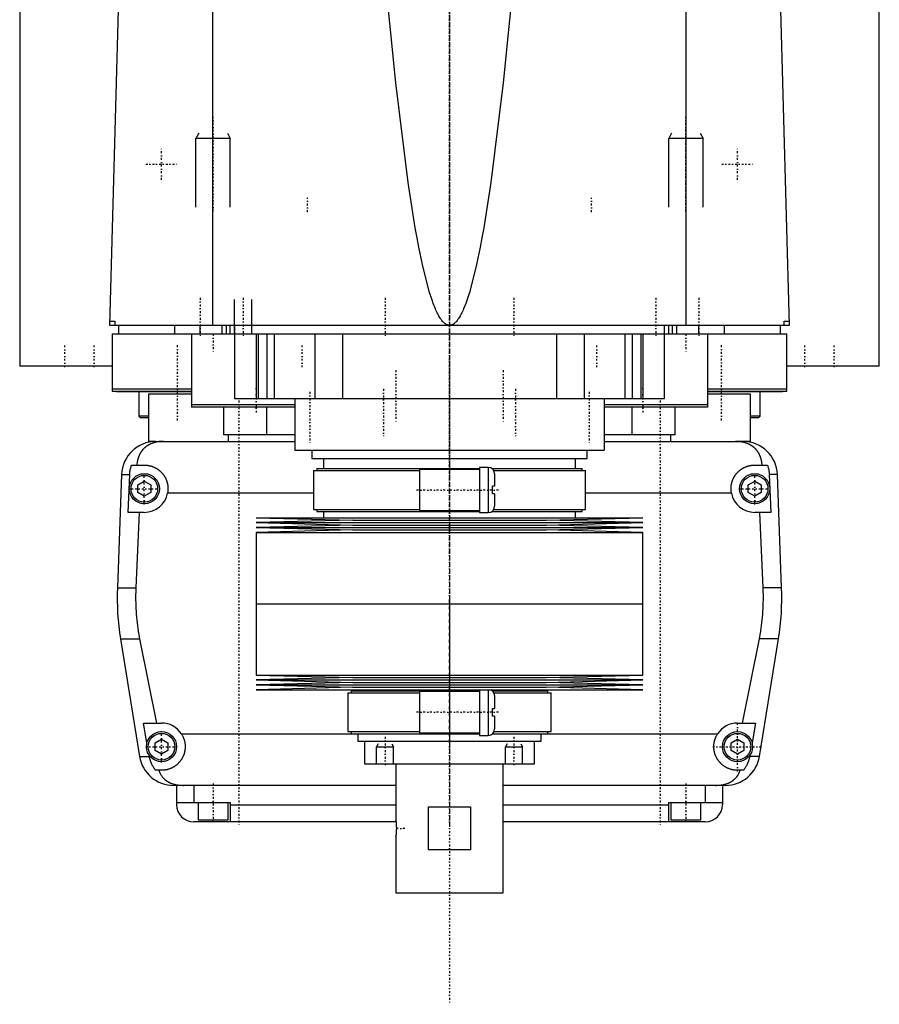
# Model space of a CAD drawing. Extents: x -120 to 120, y -123 to 447.
# Tile 1 of 2: x -100 to 100, y -123 to 106. Entities that reach past the tile are written whole.
import ezdxf

# ---------------------------------------------------------------- set-up
doc = ezdxf.new("R2010")
doc.units = 0
doc.linetypes.add('CENTER', pattern=[1.5, 0.45, -0.5, 0.05, -0.5])
for name, color, linetype in [('AM_0', 7, 'CONTINUOUS'), ('AM_10', 7, 'CONTINUOUS'), ('AM_7', 7, 'CENTER')]:
    doc.layers.add(name, color=color, linetype=linetype)

msp = doc.modelspace()

# ---------------------------------------------------------------- linework, layer by layer
at = {"layer": 'AM_0', "color": 7, "linetype": 'CONTINUOUS'}
for p, q in [((-100, 363), (-100, 25)), ((100, 25), (100, 363)), ((-79, 34.5), (-76.83, 115.63)), ((-55.06, 34.5), (-55.06, 116.6)), ((55.06, 34.5), (55.06, 116.6)), ((76.83, 115.63), (79, 34.5)), ((79, 34.5), (-79, 34.5)), ((-78.97, 35.5), (-77.86, 35.5)), ((-77.86, 35.5), (-77.86, 34.5)), ((-77, 34.5), (-77, 32.5)), ((-64, 34.5), (-64, 32.5)), ((-58, 32.5), (-58, 34.5)), ((-52.9, 32.5), (-52.9, 34.5)), ((-51.9, 32.5), (-51.9, 34.5)), ((-51, 32.5), (-51, 34.5)), ((-50, 34.5), (-50, 17.5)), ((50, 17.5), (50, 34.5)), ((51, 32.5), (51, 34.5)), ((51.9, 32.5), (51.9, 34.5)), ((52.9, 32.5), (52.9, 34.5)), ((58, 32.5), (58, 34.5)), ((64, 32.5), (64, 34.5)), ((77, 32.5), (77, 34.5)), ((77.86, 34.5), (77.86, 35.5)), ((77.86, 35.5), (78.97, 35.5)), ((-78.5, 32.5), (78.5, 32.5)), ((-78.5, 32.5), (-78.5, 19.2)), ((-60, 32.5), (-60, 15.5)), ((-45, 32.5), (-45, 17.5)), ((-44.5, 32.5), (-44.5, 17.5)), ((-42.5, 32.5), (-42.5, 17.5)), ((-40.83, 32.5), (-40.83, 17.5)), ((-31.31, 32.5), (-31.31, 17.5)), ((-24.92, 32.5), (-24.92, 17.5)), ((24.92, 32.5), (24.92, 17.5)), ((31.31, 32.5), (31.31, 17.5)), ((40.83, 32.5), (40.83, 17.5)), ((42.5, 32.5), (42.5, 17.5)), ((44.5, 32.5), (44.5, 17.5)), ((45, 32.5), (45, 17.5)), ((60, 32.5), (60, 15.5)), ((78.5, 19.2), (78.5, 32.5)), ((-78.56, 25), (-100, 25)), ((100, 25), (78.56, 25)), ((-78.5, 19.7), (-60, 19.7)), ((-78.5, 19.2), (-60.04, 19.2)), ((-77.5, 19.2), (-77.5, 19)), ((-60.01, 19), (-77.5, 19)), ((-72.29, 19), (-72.29, 13.4)), ((-70, 18.5), (-70, 7.5)), ((-60.07, 18.5), (-70, 18.5)), ((60, 19.7), (78.5, 19.7)), ((77.5, 19), (60.01, 19)), ((60.04, 19.2), (78.5, 19.2)), ((70, 18.5), (60.07, 18.5)), ((70, 7.5), (70, 18.5)), ((72.29, 13.4), (72.29, 19)), ((77.5, 19), (77.5, 19.2)), ((-50, 17.5), (50, 17.5)), ((-36, 17.5), (-36, 5.5)), ((36, 17.5), (36, 5.5)), ((-36, 16), (-60, 16)), ((-36, 15.5), (-60, 15.5)), ((-52.5, 9), (-52.5, 15.5)), ((-42.5, 9), (-42.5, 15.5)), ((60, 16), (36, 16)), ((60, 15.5), (36, 15.5)), ((42.5, 9), (42.5, 15.5)), ((52.5, 9), (52.5, 15.5)), ((-72.29, 13.4), (-71.89, 13)), ((-70.01, 13.4), (-72.29, 13.4)), ((-70, 13), (-71.89, 13)), ((71.89, 13), (70, 13)), ((72.29, 13.4), (70.01, 13.4)), ((71.89, 13), (72.29, 13.4)), ((-68.3, 7.5), (-70, 7.5)), ((-68.3, 7.5), (-36, 7.5)), ((-36, 9), (-52.5, 9)), ((-51.5, 9), (-51.5, 7.5)), ((52.5, 9), (36, 9)), ((36, 7.5), (68.3, 7.5)), ((51.5, 7.5), (51.5, 9)), ((70, 7.5), (66.56, 7.5)), ((-36, 5.5), (36, 5.5)), ((-32, 5.5), (-32, 3.5)), ((32, 3.5), (32, 5.5)), ((-32, 3.5), (32, 3.5)), ((-29.35, 3.5), (-29.35, 1.2)), ((29.35, 1.2), (29.35, 3.5)), ((-73.97, 2), (-71, 2)), ((-31.65, 0.7), (-31.65, -8.3)), ((-31.65, 0.7), (-7, 0.7)), ((-30.85, 1.2), (-30.85, 0.7)), ((-30.85, 1.2), (7, 1.2)), ((7, 1), (-7, 1)), ((-7, 1), (-7, -8.6)), ((9, 1.45), (7, 1.45)), ((7, 1.45), (7, -9.05)), ((9, 1.45), (9, -9.05)), ((9.83, 1.2), (30.85, 1.2)), ((10.3, 0.7), (31.65, 0.7)), ((30.85, 0.7), (30.85, 1.2)), ((31.65, -8.3), (31.65, 0.7)), ((71, 2), (73.97, 2)), ((-76.29, -0.2), (-77.28, -26.54)), ((-76.29, -0.2), (-74.4, -0.2)), ((-74.75, -9), (-74.4, -0.2)), ((-72.5, -2.63), (-71, -1.77)), ((-71, -1.77), (-69.5, -2.63)), ((10.5, -0.05), (10.5, -2.9)), ((69.5, -2.63), (71, -1.77)), ((71, -1.77), (72.5, -2.63)), ((76.29, -0.2), (74.4, -0.2)), ((74.4, -0.2), (74.75, -9)), ((77.28, -26.54), (76.29, -0.2)), ((-72.5, -4.37), (-72.5, -2.63)), ((-71, -5.23), (-72.5, -4.37)), ((-69.5, -4.37), (-71, -5.23)), ((-69.5, -2.63), (-69.5, -4.37)), ((-31.65, -4.5), (-65.59, -4.5)), ((10, -4.7), (10, -2.9)), ((10.5, -2.9), (10, -2.9)), ((65.59, -4.5), (31.65, -4.5)), ((69.5, -4.37), (69.5, -2.63)), ((71, -5.23), (69.5, -4.37)), ((72.5, -4.37), (71, -5.23)), ((72.5, -2.63), (72.5, -4.37)), ((10.5, -4.7), (10, -4.7)), ((10.5, -4.7), (10.5, -7.55)), ((-71, -9), (-74.75, -9)), ((-72.2, -9), (-72.97, -26.54)), ((-31.65, -8.3), (-7, -8.3)), ((-30.85, -8.3), (-30.85, -8.8)), ((-30.85, -8.8), (7, -8.8)), ((-29.35, -8.8), (-29.35, -10.25)), ((-7, -8.6), (7, -8.6)), ((7, -9.05), (9, -9.05)), ((9.83, -8.8), (30.85, -8.8)), ((10.3, -8.3), (31.65, -8.3)), ((29.35, -10.25), (29.35, -8.8)), ((30.85, -8.8), (30.85, -8.3)), ((74.75, -9), (71, -9)), ((72.97, -26.54), (72.2, -9)), ((-45, -10.25), (-22.5, -10.82)), ((-45, -10.25), (45, -10.25)), ((-22.5, -10.82), (-45, -11.39)), ((-45, -11.39), (-22.5, -11.96)), ((-45, -11.39), (45, -11.39)), ((-22.5, -10.82), (22.5, -10.82)), ((22.5, -10.82), (45, -10.25)), ((45, -11.39), (22.5, -10.82)), ((22.5, -11.96), (45, -11.39)), ((-22.5, -11.96), (-45, -12.53)), ((-45, -12.53), (-22.5, -13.1)), ((-45, -12.53), (45, -12.53)), ((-22.5, -13.1), (-45, -13.67)), ((-45, -13.67), (-45, -30.25)), ((-45, -13.67), (45, -13.67)), ((-22.5, -11.96), (22.5, -11.96)), ((-22.5, -13.1), (22.5, -13.1)), ((45, -12.53), (22.5, -11.96)), ((22.5, -13.1), (45, -12.53)), ((45, -13.67), (22.5, -13.1)), ((45, -30.25), (45, -13.67)), ((-77.28, -26.54), (-72.97, -26.54)), ((77.28, -26.54), (72.97, -26.54)), ((-45, -30.25), (45, -30.25)), ((-45, -30.25), (-45, -46.83)), ((-45, -30.25), (0, -30.25)), ((45, -46.83), (45, -30.25)), ((-76.54, -38.4), (-72.1, -65.78)), ((-76.54, -38.4), (-72.1, -38.4)), ((-72.1, -38.4), (-68.19, -58)), ((68.19, -58), (72.1, -38.4)), ((76.54, -38.4), (72.1, -38.4)), ((72.1, -65.78), (76.54, -38.4)), ((-45, -46.83), (-22.5, -47.4)), ((-45, -46.83), (45, -46.83)), ((-22.5, -47.4), (-45, -47.97)), ((-45, -47.97), (-22.5, -48.54)), ((-45, -47.97), (45, -47.97)), ((-22.5, -47.4), (22.5, -47.4)), ((22.5, -47.4), (45, -46.83)), ((45, -47.97), (22.5, -47.4)), ((22.5, -48.54), (45, -47.97)), ((-22.5, -48.54), (-45, -49.11)), ((-45, -49.11), (-22.5, -49.68)), ((-45, -49.11), (45, -49.11)), ((-22.5, -49.68), (-45, -50.25)), ((-45, -50.25), (45, -50.25)), ((-22.5, -48.54), (22.5, -48.54)), ((-22.5, -49.68), (22.5, -49.68)), ((-21.35, -50.25), (-21.35, -50.5)), ((7, -50.25), (7, -60.88)), ((9, -50.25), (9, -60.88)), ((21.35, -50.5), (21.35, -50.25)), ((45, -49.11), (22.5, -48.54)), ((22.5, -49.68), (45, -49.11)), ((45, -50.25), (22.5, -49.68)), ((-23.65, -51), (-23.65, -60)), ((-23.65, -51), (-7, -51)), ((-22.85, -50.5), (-22.85, -51)), ((-22.85, -50.5), (7, -50.5)), ((7, -50.7), (-7, -50.7)), ((-7, -50.7), (-7, -60.3)), ((9.99, -50.5), (22.85, -50.5)), ((10.36, -51), (23.65, -51)), ((10.5, -51.62), (10.5, -54.6)), ((22.85, -51), (22.85, -50.5)), ((23.65, -60), (23.65, -51)), ((10, -56.4), (10, -54.6)), ((10, -54.6), (10.5, -54.6)), ((10.5, -56.4), (10, -56.4)), ((10.5, -56.4), (10.5, -59.38)), ((-71.21, -58), (-67, -58)), ((-70.39, -62.62), (-71.21, -58)), ((67, -58), (71.21, -58)), ((71.21, -58), (70.39, -62.62)), ((-68.5, -62.63), (-67, -61.77)), ((-67, -61.77), (-65.5, -62.63)), ((-62.39, -60.5), (-9.77, -60.5)), ((-23.65, -60), (-7, -60)), ((-22.85, -60), (-22.85, -60.5)), ((-22.85, -60.5), (7.01, -60.5)), ((-21.35, -60.5), (-21.35, -62.2)), ((-7, -60.3), (7, -60.3)), ((7, -60.88), (9, -60.88)), ((9.99, -60.5), (22.85, -60.5)), ((10.36, -60), (23.65, -60)), ((21.35, -62.2), (21.35, -60.5)), ((22.85, -60.5), (22.85, -60)), ((22.85, -60.5), (62.39, -60.5)), ((65.5, -62.63), (67, -61.77)), ((67, -61.77), (68.5, -62.63)), ((-68.5, -64.37), (-68.5, -62.63)), ((-65.5, -62.63), (-65.5, -64.37)), ((-21.35, -62.2), (21.35, -62.2)), ((-19.75, -62.2), (-19.75, -67.5)), ((19.75, -67.5), (19.75, -62.2)), ((65.5, -64.37), (65.5, -62.63)), ((68.5, -62.63), (68.5, -64.37)), ((-72.1, -65.78), (-69.82, -65.78)), ((-69.82, -65.78), (-69.87, -65.5)), ((-67, -65.23), (-68.5, -64.37)), ((-65.5, -64.37), (-67, -65.23)), ((67, -65.23), (65.5, -64.37)), ((68.5, -64.37), (67, -65.23)), ((69.87, -65.5), (69.82, -65.78)), ((72.1, -65.78), (69.82, -65.78)), ((-19.75, -67.5), (19.75, -67.5)), ((-12.5, -67.5), (-12.5, -80.5)), ((12.5, -97.5), (12.5, -67.5)), ((-67, -69), (-68.39, -69)), ((68.39, -69), (67, -69)), ((-12.5, -72.5), (-64.2, -72.5)), ((-63.5, -72.5), (-63.5, -77)), ((-59.5, -72.5), (-59.5, -76.5)), ((64.2, -72.5), (12.5, -72.5)), ((59.5, -72.5), (59.5, -76.5)), ((63.5, -72.5), (63.5, -77)), ((-63.5, -76.5), (-51, -76.5)), ((-58.5, -76.5), (-58.5, -80.5)), ((-51.5, -80.5), (-51.5, -76.5)), ((-51, -76.5), (-51, -81)), ((-51, -77), (-12.5, -77)), ((-4.9, -77.5), (4.9, -77.5)), ((-4.9, -87.5), (-4.9, -77.5)), ((4.9, -77.5), (4.9, -87.5)), ((12.5, -77), (51, -77)), ((51, -81), (51, -76.5)), ((51, -76.5), (63.5, -76.5)), ((51.5, -76.5), (51.5, -80.5)), ((58.5, -80.5), (58.5, -76.5)), ((-12.44, -81), (-59.5, -81)), ((-58.5, -80.5), (-51.5, -80.5)), ((-55, -81), (-55, -80.5)), ((-12.49, -80.54), (-12.5, -80.5)), ((-12.48, -80.66), (-12.49, -80.59)), ((-12.44, -80.98), (-12.45, -80.86)), ((59.5, -81), (12.5, -81)), ((51.5, -80.5), (58.5, -80.5)), ((55, -81), (55, -80.5)), ((-12.5, -84.5), (-12.49, -84.46)), ((-12.5, -84.5), (-12.5, -97.5)), ((-12.49, -84.42), (-12.47, -84.29)), ((-12.45, -84.14), (-12.44, -84.02)), ((4.9, -87.5), (-4.9, -87.5)), ((-12.5, -97.5), (12.5, -97.5))]:
    msp.add_line(p, q, dxfattribs=at)
for points in [[(0, 34.5, 0), (-0.01, 34.5, 0), (-0.04, 34.5, 0), (-0.06, 34.5, 0), (-0.07, 34.5, 0), (-0.08, 34.5, 0), (-0.11, 34.5, 0), (-0.13, 34.51, 0), (-0.15, 34.51, 0), (-0.18, 34.51, 0), (-0.2, 34.51, 0), (-0.21, 34.52, 0), (-0.22, 34.52, 0), (-0.25, 34.52, 0), (-0.27, 34.53, 0), (-0.29, 34.53, 0), (-0.32, 34.54, 0), (-0.34, 34.54, 0), (-0.35, 34.54, 0), (-0.36, 34.55, 0), (-0.39, 34.55, 0), (-0.41, 34.56, 0), (-0.42, 34.56, 0), (-0.43, 34.57, 0), (-0.46, 34.57, 0), (-0.48, 34.58, 0), (-0.49, 34.59, 0), (-0.5, 34.59, 0), (-0.53, 34.6, 0), (-0.55, 34.61, 0), (-0.57, 34.62, 0), (-0.6, 34.63, 0), (-0.62, 34.64, 0), (-0.63, 34.64, 0), (-0.64, 34.65, 0), (-0.67, 34.66, 0), (-0.69, 34.67, 0), (-0.71, 34.68, 0), (-0.74, 34.69, 0), (-0.76, 34.71, 0), (-0.77, 34.71, 0), (-0.78, 34.72, 0), (-0.81, 34.73, 0), (-0.83, 34.74, 0), (-0.85, 34.76, 0), (-0.88, 34.77, 0), (-0.9, 34.79, 0), (-0.91, 34.8, 0), (-0.92, 34.8, 0), (-0.95, 34.82, 0), (-0.97, 34.83, 0), (-1.05, 34.89, 0), (-1.19, 35.01, 0), (-1.26, 35.07, 0), (-1.33, 35.13, 0), (-1.47, 35.27, 0), (-1.61, 35.43, 0), (-1.75, 35.59, 0), (-1.89, 35.78, 0), (-2.03, 35.97, 0), (-2.1, 36.07, 0), (-2.17, 36.18, 0), (-2.31, 36.41, 0), (-2.45, 36.64, 0), (-2.52, 36.77, 0), (-2.59, 36.89, 0), (-2.73, 37.16, 0), (-2.87, 37.44, 0), (-2.94, 37.59, 0), (-3.01, 37.73, 0), (-3.15, 38.04, 0), (-3.29, 38.36, 0), (-3.43, 38.7, 0), (-3.57, 39.05, 0), (-3.71, 39.41, 0), (-3.78, 39.6, 0), (-3.85, 39.79, 0), (-3.99, 40.18, 0), (-4.13, 40.59, 0), (-4.62, 42.12, 0), (-5.46, 45.14, 0), (-6.29, 48.66, 0), (-7.13, 52.68, 0), (-7.54, 54.88, 0), (-7.96, 57.2, 0), (-8.79, 62.22, 0), (-9.62, 67.74, 0), (-12.5, 90.94, 0), (-14.95, 115.63, 0)], [(14.95, 115.63, 0), (12.5, 90.94, 0), (9.62, 67.74, 0), (8.79, 62.22, 0), (7.96, 57.2, 0), (7.54, 54.88, 0), (7.13, 52.68, 0), (6.29, 48.66, 0), (5.46, 45.14, 0), (4.62, 42.12, 0), (3.78, 39.6, 0), (3.29, 38.36, 0), (3.15, 38.04, 0), (3.01, 37.73, 0), (2.94, 37.59, 0), (2.87, 37.44, 0), (2.73, 37.16, 0), (2.59, 36.89, 0), (2.52, 36.77, 0), (2.45, 36.64, 0), (2.31, 36.41, 0), (2.17, 36.18, 0), (2.1, 36.07, 0), (2.03, 35.97, 0), (1.89, 35.78, 0), (1.75, 35.59, 0), (1.61, 35.43, 0), (1.47, 35.27, 0), (1.33, 35.13, 0), (1.26, 35.07, 0), (1.19, 35.01, 0), (1.05, 34.89, 0), (0.91, 34.8, 0), (0.83, 34.74, 0), (0.81, 34.73, 0), (0.78, 34.72, 0), (0.77, 34.71, 0), (0.76, 34.71, 0), (0.74, 34.69, 0), (0.71, 34.68, 0), (0.69, 34.67, 0), (0.67, 34.66, 0), (0.64, 34.65, 0), (0.63, 34.64, 0), (0.62, 34.64, 0), (0.6, 34.63, 0), (0.57, 34.62, 0), (0.55, 34.61, 0), (0.53, 34.6, 0), (0.5, 34.59, 0), (0.49, 34.59, 0), (0.48, 34.58, 0), (0.46, 34.57, 0), (0.43, 34.57, 0), (0.42, 34.56, 0), (0.41, 34.56, 0), (0.39, 34.55, 0), (0.36, 34.55, 0), (0.35, 34.54, 0), (0.34, 34.54, 0), (0.32, 34.54, 0), (0.29, 34.53, 0), (0.27, 34.53, 0), (0.25, 34.52, 0), (0.22, 34.52, 0), (0.21, 34.52, 0), (0.2, 34.51, 0), (0.18, 34.51, 0), (0.15, 34.51, 0), (0.13, 34.51, 0), (0.11, 34.5, 0), (0.08, 34.5, 0), (0.07, 34.5, 0), (0.06, 34.5, 0), (0.04, 34.5, 0), (0.01, 34.5, 0), (0, 34.5, 0)], [(-66.56, 7.5, 0), (-66.61, 7.5, 0), (-66.7, 7.5, 0), (-66.8, 7.5, 0), (-66.84, 7.5, 0), (-66.89, 7.49, 0), (-66.98, 7.49, 0), (-67.08, 7.49, 0), (-67.17, 7.48, 0), (-67.26, 7.47, 0), (-67.35, 7.47, 0), (-67.4, 7.46, 0), (-67.45, 7.46, 0), (-67.54, 7.45, 0), (-67.63, 7.44, 0), (-67.72, 7.42, 0), (-67.82, 7.41, 0), (-67.91, 7.4, 0), (-67.95, 7.39, 0), (-68, 7.38, 0), (-68.09, 7.37, 0), (-68.18, 7.35, 0), (-68.23, 7.34, 0), (-68.27, 7.33, 0), (-68.36, 7.31, 0), (-68.45, 7.29, 0), (-68.49, 7.28, 0), (-68.53, 7.27, 0), (-68.62, 7.24, 0), (-68.71, 7.22, 0), (-68.79, 7.2, 0), (-68.88, 7.17, 0), (-68.96, 7.14, 0), (-69, 7.13, 0), (-69.04, 7.11, 0), (-69.13, 7.08, 0), (-69.21, 7.05, 0), (-69.29, 7.02, 0), (-69.37, 6.99, 0), (-69.45, 6.96, 0), (-69.49, 6.94, 0), (-69.53, 6.92, 0), (-69.6, 6.89, 0), (-69.68, 6.85, 0), (-69.76, 6.81, 0), (-69.83, 6.77, 0), (-69.91, 6.74, 0), (-69.94, 6.72, 0), (-69.98, 6.69, 0), (-70.05, 6.65, 0), (-70.12, 6.61, 0), (-70.19, 6.57, 0), (-70.26, 6.52, 0), (-70.33, 6.48, 0), (-70.37, 6.46, 0), (-70.4, 6.43, 0), (-70.47, 6.39, 0), (-70.53, 6.34, 0), (-70.6, 6.29, 0), (-70.66, 6.24, 0), (-70.72, 6.19, 0), (-70.75, 6.17, 0), (-70.78, 6.14, 0), (-70.84, 6.09, 0), (-70.9, 6.04, 0), (-70.93, 6.01, 0), (-70.96, 5.98, 0), (-71.02, 5.93, 0), (-71.08, 5.87, 0), (-71.1, 5.85, 0), (-71.13, 5.82, 0), (-71.19, 5.76, 0), (-71.24, 5.71, 0), (-71.29, 5.65, 0), (-71.34, 5.59, 0), (-71.4, 5.53, 0), (-71.42, 5.5, 0), (-71.45, 5.47, 0), (-71.5, 5.41, 0), (-71.54, 5.35, 0), (-71.59, 5.28, 0), (-71.64, 5.22, 0), (-71.68, 5.16, 0), (-71.71, 5.12, 0), (-71.73, 5.09, 0), (-71.77, 5.02, 0), (-71.82, 4.96, 0), (-71.86, 4.89, 0), (-71.9, 4.82, 0), (-71.94, 4.75, 0), (-71.96, 4.72, 0), (-71.98, 4.68, 0), (-72.02, 4.61, 0), (-72.06, 4.54, 0), (-72.1, 4.46, 0), (-72.13, 4.39, 0), (-72.17, 4.32, 0), (-72.18, 4.28, 0), (-72.2, 4.24, 0), (-72.24, 4.16, 0), (-72.27, 4.09, 0), (-72.3, 4.01, 0), (-72.33, 3.93, 0), (-72.36, 3.85, 0), (-72.37, 3.81, 0), (-72.39, 3.77, 0), (-72.42, 3.69, 0), (-72.44, 3.61, 0), (-72.46, 3.57, 0), (-72.47, 3.52, 0), (-72.49, 3.44, 0), (-72.52, 3.36, 0), (-72.53, 3.32, 0), (-72.54, 3.27, 0), (-72.56, 3.19, 0), (-72.58, 3.1, 0), (-72.6, 3.02, 0), (-72.62, 2.93, 0), (-72.63, 2.84, 0), (-72.64, 2.8, 0), (-72.65, 2.76, 0), (-72.66, 2.67, 0), (-72.68, 2.58, 0), (-72.72, 2.27, 0), (-72.74, 2, 0)], [(72.74, 2, 0), (72.74, 2.05, 0), (72.73, 2.14, 0), (72.72, 2.23, 0), (72.72, 2.27, 0), (72.71, 2.32, 0), (72.7, 2.41, 0), (72.69, 2.5, 0), (72.68, 2.59, 0), (72.66, 2.68, 0), (72.65, 2.76, 0), (72.64, 2.81, 0), (72.63, 2.85, 0), (72.61, 2.94, 0), (72.6, 3.03, 0), (72.58, 3.11, 0), (72.56, 3.2, 0), (72.54, 3.28, 0), (72.52, 3.33, 0), (72.51, 3.37, 0), (72.49, 3.45, 0), (72.46, 3.53, 0), (72.45, 3.58, 0), (72.44, 3.62, 0), (72.41, 3.7, 0), (72.39, 3.78, 0), (72.37, 3.82, 0), (72.36, 3.86, 0), (72.33, 3.94, 0), (72.3, 4.01, 0), (72.27, 4.09, 0), (72.23, 4.17, 0), (72.2, 4.24, 0), (72.18, 4.28, 0), (72.17, 4.32, 0), (72.13, 4.39, 0), (72.1, 4.46, 0), (72.06, 4.54, 0), (72.02, 4.61, 0), (71.98, 4.68, 0), (71.96, 4.71, 0), (71.94, 4.75, 0), (71.9, 4.82, 0), (71.86, 4.89, 0), (71.82, 4.95, 0), (71.78, 5.02, 0), (71.73, 5.08, 0), (71.71, 5.12, 0), (71.69, 5.15, 0), (71.64, 5.21, 0), (71.6, 5.28, 0), (71.55, 5.34, 0), (71.5, 5.4, 0), (71.45, 5.46, 0), (71.43, 5.49, 0), (71.4, 5.52, 0), (71.35, 5.58, 0), (71.3, 5.64, 0), (71.25, 5.7, 0), (71.19, 5.75, 0), (71.14, 5.81, 0), (71.11, 5.84, 0), (71.08, 5.87, 0), (71.03, 5.92, 0), (70.97, 5.98, 0), (70.94, 6, 0), (70.91, 6.03, 0), (70.85, 6.08, 0), (70.79, 6.13, 0), (70.76, 6.16, 0), (70.73, 6.18, 0), (70.67, 6.23, 0), (70.6, 6.28, 0), (70.54, 6.33, 0), (70.47, 6.38, 0), (70.41, 6.43, 0), (70.37, 6.45, 0), (70.34, 6.47, 0), (70.27, 6.52, 0), (70.2, 6.56, 0), (70.13, 6.61, 0), (70.06, 6.65, 0), (69.99, 6.69, 0), (69.95, 6.71, 0), (69.91, 6.73, 0), (69.84, 6.77, 0), (69.76, 6.81, 0), (69.69, 6.85, 0), (69.61, 6.88, 0), (69.53, 6.92, 0), (69.5, 6.94, 0), (69.46, 6.95, 0), (69.38, 6.99, 0), (69.3, 7.02, 0), (69.22, 7.05, 0), (69.13, 7.08, 0), (69.05, 7.11, 0), (69.01, 7.13, 0), (68.97, 7.14, 0), (68.89, 7.17, 0), (68.8, 7.19, 0), (68.72, 7.22, 0), (68.63, 7.24, 0), (68.54, 7.27, 0), (68.5, 7.28, 0), (68.46, 7.29, 0), (68.37, 7.31, 0), (68.28, 7.33, 0), (68.23, 7.34, 0), (68.19, 7.35, 0), (68.1, 7.36, 0), (68.01, 7.38, 0), (67.96, 7.39, 0), (67.91, 7.4, 0), (67.82, 7.41, 0), (67.73, 7.42, 0), (67.64, 7.44, 0), (67.55, 7.45, 0), (67.45, 7.46, 0), (67.41, 7.46, 0), (67.36, 7.47, 0), (67.27, 7.47, 0), (67.17, 7.48, 0), (67.08, 7.49, 0), (66.99, 7.49, 0), (66.89, 7.49, 0), (66.85, 7.5, 0), (66.8, 7.5, 0), (66.7, 7.5, 0), (66.61, 7.5, 0), (66.56, 7.5, 0)], [(-74.4, -0.2, 0), (-74.39, -0.14, 0), (-74.39, -0.02, 0), (-74.38, 0.1, 0), (-74.37, 0.16, 0), (-74.37, 0.23, 0), (-74.35, 0.35, 0), (-74.34, 0.47, 0), (-74.32, 0.6, 0), (-74.3, 0.72, 0), (-74.28, 0.85, 0), (-74.27, 0.91, 0), (-74.26, 0.97, 0), (-74.23, 1.1, 0), (-74.2, 1.22, 0), (-74.17, 1.34, 0), (-74.14, 1.47, 0), (-74.1, 1.59, 0), (-74.09, 1.65, 0), (-74.07, 1.71, 0), (-74.03, 1.83, 0), (-73.99, 1.94, 0), (-73.97, 2, 0)], [(-71, 2, 0), (-70.96, 2, 0), (-70.87, 2, 0), (-70.78, 2, 0), (-70.73, 1.99, 0), (-70.69, 1.99, 0), (-70.6, 1.99, 0), (-70.51, 1.98, 0), (-70.42, 1.97, 0), (-70.33, 1.96, 0), (-70.24, 1.95, 0), (-70.19, 1.94, 0), (-70.15, 1.93, 0), (-70.06, 1.92, 0), (-69.97, 1.9, 0), (-69.88, 1.88, 0), (-69.79, 1.86, 0), (-69.7, 1.84, 0), (-69.65, 1.83, 0), (-69.61, 1.82, 0), (-69.52, 1.8, 0), (-69.43, 1.77, 0), (-69.38, 1.76, 0), (-69.34, 1.74, 0), (-69.25, 1.72, 0), (-69.17, 1.69, 0), (-69.12, 1.67, 0), (-69.08, 1.65, 0), (-68.99, 1.62, 0), (-68.91, 1.59, 0), (-68.82, 1.55, 0), (-68.74, 1.51, 0), (-68.66, 1.48, 0), (-68.61, 1.46, 0), (-68.57, 1.44, 0), (-68.49, 1.39, 0), (-68.41, 1.35, 0), (-68.33, 1.31, 0), (-68.25, 1.26, 0), (-68.17, 1.22, 0), (-68.14, 1.2, 0), (-68.1, 1.17, 0), (-68.02, 1.12, 0), (-67.95, 1.07, 0), (-67.87, 1.02, 0), (-67.8, 0.97, 0), (-67.73, 0.92, 0), (-67.69, 0.89, 0), (-67.66, 0.87, 0), (-67.59, 0.81, 0), (-67.52, 0.76, 0), (-67.45, 0.7, 0), (-67.39, 0.65, 0), (-67.32, 0.59, 0), (-67.29, 0.56, 0), (-67.26, 0.53, 0), (-67.2, 0.47, 0), (-67.14, 0.41, 0), (-67.08, 0.35, 0), (-67.02, 0.29, 0), (-66.96, 0.23, 0), (-66.93, 0.2, 0), (-66.9, 0.17, 0), (-66.84, 0.1, 0), (-66.79, 0.04, 0), (-66.76, 0, 0), (-66.73, -0.03, 0), (-66.68, -0.1, 0), (-66.62, -0.17, 0), (-66.6, -0.2, 0), (-66.57, -0.24, 0), (-66.52, -0.31, 0), (-66.47, -0.38, 0), (-66.42, -0.45, 0), (-66.37, -0.53, 0), (-66.32, -0.6, 0), (-66.3, -0.64, 0), (-66.28, -0.68, 0), (-66.23, -0.76, 0), (-66.19, -0.83, 0), (-66.15, -0.91, 0), (-66.11, -0.99, 0), (-66.06, -1.07, 0), (-66.05, -1.11, 0), (-66.03, -1.15, 0), (-65.99, -1.23, 0), (-65.95, -1.32, 0), (-65.92, -1.4, 0), (-65.88, -1.48, 0), (-65.85, -1.57, 0), (-65.84, -1.61, 0), (-65.82, -1.65, 0), (-65.79, -1.74, 0), (-65.76, -1.82, 0), (-65.74, -1.91, 0), (-65.71, -1.99, 0), (-65.69, -2.08, 0), (-65.68, -2.12, 0), (-65.66, -2.17, 0), (-65.64, -2.25, 0), (-65.62, -2.34, 0), (-65.61, -2.43, 0), (-65.59, -2.52, 0), (-65.57, -2.6, 0), (-65.57, -2.65, 0), (-65.56, -2.69, 0), (-65.55, -2.78, 0), (-65.54, -2.87, 0), (-65.53, -2.91, 0), (-65.53, -2.96, 0), (-65.52, -3.04, 0), (-65.51, -3.13, 0), (-65.51, -3.18, 0), (-65.51, -3.22, 0), (-65.5, -3.31, 0), (-65.5, -3.39, 0), (-65.5, -3.48, 0), (-65.5, -3.57, 0), (-65.5, -3.65, 0), (-65.5, -3.7, 0), (-65.51, -3.74, 0), (-65.51, -3.83, 0), (-65.52, -3.92, 0), (-65.52, -4.01, 0), (-65.53, -4.1, 0), (-65.54, -4.19, 0), (-65.55, -4.23, 0), (-65.55, -4.28, 0), (-65.57, -4.37, 0), (-65.58, -4.46, 0), (-65.59, -4.5, 0)], [(65.59, -4.5, 0), (65.58, -4.46, 0), (65.57, -4.37, 0), (65.55, -4.28, 0), (65.55, -4.23, 0), (65.54, -4.19, 0), (65.53, -4.1, 0), (65.52, -4.01, 0), (65.52, -3.92, 0), (65.51, -3.83, 0), (65.51, -3.74, 0), (65.5, -3.7, 0), (65.5, -3.65, 0), (65.5, -3.57, 0), (65.5, -3.48, 0), (65.5, -3.39, 0), (65.5, -3.31, 0), (65.51, -3.22, 0), (65.51, -3.18, 0), (65.51, -3.13, 0), (65.52, -3.04, 0), (65.53, -2.96, 0), (65.53, -2.91, 0), (65.54, -2.87, 0), (65.55, -2.78, 0), (65.56, -2.69, 0), (65.57, -2.65, 0), (65.57, -2.6, 0), (65.59, -2.52, 0), (65.61, -2.43, 0), (65.62, -2.34, 0), (65.64, -2.25, 0), (65.66, -2.17, 0), (65.68, -2.12, 0), (65.69, -2.08, 0), (65.71, -1.99, 0), (65.74, -1.91, 0), (65.76, -1.82, 0), (65.79, -1.74, 0), (65.82, -1.65, 0), (65.84, -1.61, 0), (65.85, -1.57, 0), (65.88, -1.48, 0), (65.92, -1.4, 0), (65.95, -1.32, 0), (65.99, -1.23, 0), (66.03, -1.15, 0), (66.05, -1.11, 0), (66.06, -1.07, 0), (66.11, -0.99, 0), (66.15, -0.91, 0), (66.19, -0.83, 0), (66.23, -0.76, 0), (66.28, -0.68, 0), (66.3, -0.64, 0), (66.32, -0.6, 0), (66.37, -0.53, 0), (66.42, -0.45, 0), (66.47, -0.38, 0), (66.52, -0.31, 0), (66.57, -0.24, 0), (66.6, -0.2, 0), (66.62, -0.17, 0), (66.68, -0.1, 0), (66.73, -0.03, 0), (66.76, 0, 0), (66.79, 0.04, 0), (66.84, 0.1, 0), (66.9, 0.17, 0), (66.93, 0.2, 0), (66.96, 0.23, 0), (67.02, 0.29, 0), (67.08, 0.35, 0), (67.14, 0.41, 0), (67.2, 0.47, 0), (67.26, 0.53, 0), (67.29, 0.56, 0), (67.32, 0.59, 0), (67.39, 0.65, 0), (67.45, 0.7, 0), (67.52, 0.76, 0), (67.59, 0.81, 0), (67.66, 0.87, 0), (67.69, 0.89, 0), (67.73, 0.92, 0), (67.8, 0.97, 0), (67.87, 1.02, 0), (67.95, 1.07, 0), (68.02, 1.12, 0), (68.1, 1.17, 0), (68.14, 1.2, 0), (68.17, 1.22, 0), (68.25, 1.26, 0), (68.33, 1.31, 0), (68.41, 1.35, 0), (68.49, 1.39, 0), (68.57, 1.44, 0), (68.61, 1.46, 0), (68.66, 1.48, 0), (68.74, 1.51, 0), (68.82, 1.55, 0), (68.91, 1.59, 0), (68.99, 1.62, 0), (69.08, 1.65, 0), (69.12, 1.67, 0), (69.17, 1.69, 0), (69.25, 1.72, 0), (69.34, 1.74, 0), (69.38, 1.76, 0), (69.43, 1.77, 0), (69.52, 1.8, 0), (69.61, 1.82, 0), (69.65, 1.83, 0), (69.7, 1.84, 0), (69.79, 1.86, 0), (69.88, 1.88, 0), (69.97, 1.9, 0), (70.06, 1.92, 0), (70.15, 1.93, 0), (70.19, 1.94, 0), (70.24, 1.95, 0), (70.33, 1.96, 0), (70.42, 1.97, 0), (70.51, 1.98, 0), (70.6, 1.99, 0), (70.69, 1.99, 0), (70.73, 1.99, 0), (70.78, 2, 0), (70.87, 2, 0), (70.96, 2, 0), (71, 2, 0)], [(73.97, 2, 0), (73.99, 1.94, 0), (74.03, 1.83, 0), (74.07, 1.71, 0), (74.09, 1.65, 0), (74.1, 1.59, 0), (74.14, 1.47, 0), (74.17, 1.34, 0), (74.2, 1.22, 0), (74.23, 1.1, 0), (74.26, 0.97, 0), (74.27, 0.91, 0), (74.28, 0.85, 0), (74.3, 0.72, 0), (74.32, 0.6, 0), (74.34, 0.47, 0), (74.35, 0.35, 0), (74.37, 0.23, 0), (74.37, 0.16, 0), (74.38, 0.1, 0), (74.39, -0.02, 0), (74.39, -0.14, 0), (74.4, -0.2, 0)], [(-72.97, -26.54, 0), (-72.99, -26.87, 0), (-73.01, -27.51, 0), (-73.02, -28.16, 0), (-73.02, -28.47, 0), (-73.02, -28.79, 0), (-73.02, -29.43, 0), (-73, -30.07, 0), (-72.98, -30.72, 0), (-72.96, -31.37, 0), (-72.92, -32.03, 0), (-72.9, -32.36, 0), (-72.87, -32.69, 0), (-72.82, -33.35, 0), (-72.75, -34.02, 0), (-72.68, -34.69, 0), (-72.59, -35.36, 0), (-72.5, -36.04, 0), (-72.45, -36.38, 0), (-72.4, -36.71, 0), (-72.29, -37.39, 0), (-72.17, -38.06, 0), (-72.1, -38.4, 0)], [(72.1, -38.4, 0), (72.17, -38.06, 0), (72.29, -37.39, 0), (72.4, -36.71, 0), (72.45, -36.38, 0), (72.5, -36.04, 0), (72.59, -35.36, 0), (72.68, -34.69, 0), (72.75, -34.02, 0), (72.82, -33.35, 0), (72.87, -32.69, 0), (72.9, -32.36, 0), (72.92, -32.03, 0), (72.96, -31.37, 0), (72.98, -30.72, 0), (73, -30.07, 0), (73.02, -29.43, 0), (73.02, -28.79, 0), (73.02, -28.47, 0), (73.02, -28.16, 0), (73.01, -27.51, 0), (72.99, -26.87, 0), (72.97, -26.54, 0)], [(-62.39, -60.5, 0), (-62.36, -60.55, 0), (-62.3, -60.65, 0), (-62.24, -60.74, 0), (-62.21, -60.79, 0), (-62.18, -60.84, 0), (-62.13, -60.95, 0), (-62.08, -61.05, 0), (-62.03, -61.15, 0), (-61.98, -61.26, 0), (-61.93, -61.36, 0), (-61.91, -61.41, 0), (-61.89, -61.47, 0), (-61.85, -61.57, 0), (-61.81, -61.68, 0), (-61.77, -61.79, 0), (-61.74, -61.9, 0), (-61.71, -62.01, 0), (-61.69, -62.06, 0), (-61.68, -62.12, 0), (-61.65, -62.23, 0), (-61.62, -62.34, 0), (-61.61, -62.39, 0), (-61.6, -62.45, 0), (-61.58, -62.56, 0), (-61.56, -62.66, 0), (-61.56, -62.72, 0), (-61.55, -62.77, 0), (-61.53, -62.88, 0), (-61.52, -62.99, 0), (-61.51, -63.1, 0), (-61.51, -63.21, 0), (-61.5, -63.31, 0), (-61.5, -63.37, 0), (-61.5, -63.42, 0), (-61.5, -63.52, 0), (-61.5, -63.63, 0), (-61.5, -63.73, 0), (-61.51, -63.84, 0), (-61.52, -63.95, 0), (-61.52, -64, 0), (-61.53, -64.05, 0), (-61.54, -64.16, 0), (-61.55, -64.26, 0), (-61.57, -64.37, 0), (-61.59, -64.47, 0), (-61.61, -64.58, 0), (-61.62, -64.63, 0), (-61.63, -64.69, 0), (-61.65, -64.79, 0), (-61.68, -64.9, 0), (-61.71, -65, 0), (-61.74, -65.1, 0), (-61.77, -65.21, 0), (-61.79, -65.26, 0), (-61.81, -65.31, 0), (-61.84, -65.41, 0), (-61.88, -65.51, 0), (-61.92, -65.61, 0), (-61.96, -65.71, 0), (-62.01, -65.81, 0), (-62.03, -65.86, 0), (-62.05, -65.9, 0), (-62.1, -66, 0), (-62.15, -66.1, 0), (-62.18, -66.14, 0), (-62.2, -66.19, 0), (-62.26, -66.28, 0), (-62.31, -66.37, 0), (-62.34, -66.42, 0), (-62.37, -66.46, 0), (-62.43, -66.55, 0), (-62.49, -66.64, 0), (-62.55, -66.73, 0), (-62.61, -66.81, 0), (-62.67, -66.9, 0), (-62.71, -66.94, 0), (-62.74, -66.98, 0), (-62.81, -67.06, 0), (-62.87, -67.14, 0), (-62.94, -67.21, 0), (-63.01, -67.29, 0), (-63.09, -67.36, 0), (-63.12, -67.4, 0), (-63.16, -67.44, 0), (-63.23, -67.51, 0), (-63.31, -67.58, 0), (-63.38, -67.64, 0), (-63.46, -67.71, 0), (-63.55, -67.78, 0), (-63.59, -67.81, 0), (-63.63, -67.85, 0), (-63.71, -67.91, 0), (-63.8, -67.97, 0), (-63.89, -68.04, 0), (-63.98, -68.1, 0), (-64.07, -68.15, 0), (-64.12, -68.18, 0), (-64.16, -68.21, 0), (-64.26, -68.27, 0), (-64.36, -68.32, 0), (-64.45, -68.37, 0), (-64.55, -68.43, 0), (-64.65, -68.47, 0), (-64.7, -68.5, 0), (-64.76, -68.52, 0), (-64.86, -68.57, 0), (-64.96, -68.61, 0), (-65.02, -68.63, 0), (-65.07, -68.65, 0), (-65.17, -68.69, 0), (-65.28, -68.72, 0), (-65.34, -68.74, 0), (-65.39, -68.76, 0), (-65.5, -68.79, 0), (-65.61, -68.82, 0), (-65.72, -68.85, 0), (-65.83, -68.87, 0), (-65.94, -68.9, 0), (-66, -68.91, 0), (-66.05, -68.92, 0), (-66.16, -68.94, 0), (-66.27, -68.95, 0), (-66.39, -68.97, 0), (-66.5, -68.98, 0), (-66.61, -68.99, 0), (-66.67, -68.99, 0), (-66.72, -68.99, 0), (-66.83, -69, 0), (-66.94, -69, 0), (-67, -69, 0)], [(67, -69, 0), (66.94, -69, 0), (66.83, -69, 0), (66.72, -68.99, 0), (66.67, -68.99, 0), (66.61, -68.99, 0), (66.5, -68.98, 0), (66.39, -68.97, 0), (66.27, -68.95, 0), (66.16, -68.94, 0), (66.05, -68.92, 0), (66, -68.91, 0), (65.94, -68.9, 0), (65.83, -68.87, 0), (65.72, -68.85, 0), (65.61, -68.82, 0), (65.5, -68.79, 0), (65.39, -68.76, 0), (65.34, -68.74, 0), (65.28, -68.72, 0), (65.17, -68.69, 0), (65.07, -68.65, 0), (65.02, -68.63, 0), (64.96, -68.61, 0), (64.86, -68.57, 0), (64.76, -68.52, 0), (64.7, -68.5, 0), (64.65, -68.47, 0), (64.55, -68.43, 0), (64.45, -68.37, 0), (64.36, -68.32, 0), (64.26, -68.27, 0), (64.16, -68.21, 0), (64.12, -68.18, 0), (64.07, -68.15, 0), (63.98, -68.1, 0), (63.89, -68.04, 0), (63.8, -67.97, 0), (63.71, -67.91, 0), (63.63, -67.85, 0), (63.59, -67.81, 0), (63.55, -67.78, 0), (63.46, -67.71, 0), (63.38, -67.64, 0), (63.31, -67.58, 0), (63.23, -67.51, 0), (63.16, -67.44, 0), (63.12, -67.4, 0), (63.09, -67.36, 0), (63.01, -67.29, 0), (62.94, -67.21, 0), (62.87, -67.14, 0), (62.81, -67.06, 0), (62.74, -66.98, 0), (62.71, -66.94, 0), (62.67, -66.9, 0), (62.61, -66.81, 0), (62.55, -66.73, 0), (62.49, -66.64, 0), (62.43, -66.55, 0), (62.37, -66.46, 0), (62.34, -66.42, 0), (62.31, -66.37, 0), (62.26, -66.28, 0), (62.2, -66.19, 0), (62.18, -66.14, 0), (62.15, -66.1, 0), (62.1, -66, 0), (62.05, -65.9, 0), (62.03, -65.86, 0), (62.01, -65.81, 0), (61.96, -65.71, 0), (61.92, -65.61, 0), (61.88, -65.51, 0), (61.84, -65.41, 0), (61.81, -65.31, 0), (61.79, -65.26, 0), (61.77, -65.21, 0), (61.74, -65.1, 0), (61.71, -65, 0), (61.68, -64.9, 0), (61.65, -64.79, 0), (61.63, -64.69, 0), (61.62, -64.63, 0), (61.61, -64.58, 0), (61.59, -64.47, 0), (61.57, -64.37, 0), (61.55, -64.26, 0), (61.54, -64.16, 0), (61.53, -64.05, 0), (61.52, -64, 0), (61.52, -63.95, 0), (61.51, -63.84, 0), (61.5, -63.73, 0), (61.5, -63.63, 0), (61.5, -63.52, 0), (61.5, -63.42, 0), (61.5, -63.37, 0), (61.5, -63.31, 0), (61.51, -63.21, 0), (61.51, -63.1, 0), (61.52, -62.99, 0), (61.53, -62.88, 0), (61.55, -62.77, 0), (61.56, -62.72, 0), (61.56, -62.66, 0), (61.58, -62.56, 0), (61.6, -62.45, 0), (61.61, -62.39, 0), (61.62, -62.34, 0), (61.65, -62.23, 0), (61.68, -62.12, 0), (61.69, -62.06, 0), (61.71, -62.01, 0), (61.74, -61.9, 0), (61.77, -61.79, 0), (61.81, -61.68, 0), (61.85, -61.57, 0), (61.89, -61.47, 0), (61.91, -61.41, 0), (61.93, -61.36, 0), (61.98, -61.26, 0), (62.03, -61.15, 0), (62.08, -61.05, 0), (62.13, -60.95, 0), (62.18, -60.84, 0), (62.21, -60.79, 0), (62.24, -60.74, 0), (62.3, -60.65, 0), (62.36, -60.55, 0), (62.39, -60.5, 0)], [(-68.39, -69, 0), (-68.45, -68.92, 0), (-68.56, -68.77, 0), (-68.67, -68.61, 0), (-68.72, -68.53, 0), (-68.77, -68.45, 0), (-68.88, -68.28, 0), (-68.98, -68.11, 0), (-69.07, -67.93, 0), (-69.17, -67.75, 0), (-69.26, -67.57, 0), (-69.3, -67.47, 0), (-69.34, -67.38, 0), (-69.42, -67.19, 0), (-69.49, -67.01, 0), (-69.55, -66.83, 0), (-69.61, -66.65, 0), (-69.66, -66.46, 0), (-69.69, -66.37, 0), (-69.71, -66.27, 0), (-69.76, -66.08, 0), (-69.8, -65.88, 0), (-69.82, -65.78, 0)], [(69.82, -65.78, 0), (69.8, -65.88, 0), (69.76, -66.08, 0), (69.71, -66.27, 0), (69.69, -66.37, 0), (69.66, -66.46, 0), (69.61, -66.65, 0), (69.55, -66.83, 0), (69.49, -67.01, 0), (69.42, -67.19, 0), (69.34, -67.38, 0), (69.3, -67.47, 0), (69.26, -67.57, 0), (69.17, -67.75, 0), (69.07, -67.93, 0), (68.98, -68.11, 0), (68.88, -68.28, 0), (68.77, -68.45, 0), (68.72, -68.53, 0), (68.67, -68.61, 0), (68.56, -68.77, 0), (68.45, -68.92, 0), (68.39, -69, 0)], [(-67.64, -69, 0), (-67.57, -69.19, 0), (-67.42, -69.55, 0), (-67.24, -69.89, 0), (-67.14, -70.05, 0), (-67.04, -70.21, 0), (-66.82, -70.51, 0), (-66.59, -70.78, 0), (-66.32, -71.04, 0), (-66.16, -71.19, 0), (-66.11, -71.23, 0), (-66.07, -71.27, 0), (-66.04, -71.29, 0), (-66.02, -71.31, 0), (-65.97, -71.34, 0), (-65.92, -71.38, 0), (-65.87, -71.42, 0), (-65.81, -71.45, 0), (-65.76, -71.49, 0), (-65.73, -71.51, 0), (-65.71, -71.53, 0), (-65.65, -71.56, 0), (-65.6, -71.6, 0), (-65.57, -71.61, 0), (-65.54, -71.63, 0), (-65.49, -71.66, 0), (-65.43, -71.69, 0), (-65.4, -71.71, 0), (-65.38, -71.73, 0), (-65.32, -71.76, 0), (-65.26, -71.79, 0), (-65.2, -71.82, 0), (-65.14, -71.85, 0), (-65.08, -71.88, 0), (-65.05, -71.89, 0), (-65.02, -71.91, 0), (-64.96, -71.93, 0), (-64.9, -71.96, 0), (-64.83, -71.99, 0), (-64.77, -72.01, 0), (-64.71, -72.04, 0), (-64.68, -72.05, 0), (-64.64, -72.06, 0), (-64.58, -72.09, 0), (-64.52, -72.11, 0), (-64.45, -72.13, 0), (-64.39, -72.15, 0), (-64.32, -72.17, 0), (-64.29, -72.18, 0), (-64.25, -72.19, 0), (-64.19, -72.21, 0), (-64.12, -72.23, 0), (-64.05, -72.25, 0), (-63.98, -72.27, 0), (-63.92, -72.28, 0), (-63.88, -72.29, 0), (-63.85, -72.3, 0), (-63.78, -72.31, 0), (-63.71, -72.33, 0), (-63.64, -72.34, 0), (-63.57, -72.36, 0), (-63.5, -72.37, 0), (-63.46, -72.38, 0), (-63.43, -72.38, 0), (-63.36, -72.39, 0), (-63.28, -72.41, 0), (-63.25, -72.41, 0), (-63.21, -72.42, 0), (-63.14, -72.43, 0), (-63.07, -72.43, 0), (-63.03, -72.44, 0), (-62.99, -72.44, 0), (-62.92, -72.45, 0), (-62.85, -72.46, 0), (-62.77, -72.46, 0), (-62.7, -72.47, 0), (-62.63, -72.48, 0), (-62.59, -72.48, 0), (-62.55, -72.48, 0), (-62.48, -72.49, 0), (-62.41, -72.49, 0), (-62.15, -72.5, 0), (-61.92, -72.5, 0)], [(61.92, -72.5, 0), (62.15, -72.5, 0), (62.41, -72.49, 0), (62.48, -72.49, 0), (62.55, -72.48, 0), (62.59, -72.48, 0), (62.63, -72.48, 0), (62.7, -72.47, 0), (62.77, -72.46, 0), (62.85, -72.46, 0), (62.92, -72.45, 0), (62.99, -72.44, 0), (63.03, -72.44, 0), (63.07, -72.43, 0), (63.14, -72.43, 0), (63.21, -72.42, 0), (63.25, -72.41, 0), (63.28, -72.41, 0), (63.36, -72.39, 0), (63.43, -72.38, 0), (63.46, -72.38, 0), (63.5, -72.37, 0), (63.57, -72.36, 0), (63.64, -72.34, 0), (63.71, -72.33, 0), (63.78, -72.31, 0), (63.86, -72.3, 0), (63.89, -72.29, 0), (63.93, -72.28, 0), (63.99, -72.26, 0), (64.06, -72.25, 0), (64.13, -72.23, 0), (64.2, -72.21, 0), (64.27, -72.19, 0), (64.3, -72.18, 0), (64.33, -72.17, 0), (64.4, -72.15, 0), (64.47, -72.13, 0), (64.53, -72.1, 0), (64.6, -72.08, 0), (64.66, -72.06, 0), (64.69, -72.04, 0), (64.72, -72.03, 0), (64.79, -72.01, 0), (64.85, -71.98, 0), (64.91, -71.95, 0), (64.97, -71.93, 0), (65.03, -71.9, 0), (65.06, -71.89, 0), (65.09, -71.87, 0), (65.15, -71.84, 0), (65.21, -71.81, 0), (65.27, -71.78, 0), (65.33, -71.75, 0), (65.39, -71.72, 0), (65.42, -71.7, 0), (65.45, -71.69, 0), (65.5, -71.65, 0), (65.56, -71.62, 0), (65.59, -71.6, 0), (65.61, -71.59, 0), (65.67, -71.55, 0), (65.72, -71.52, 0), (65.75, -71.5, 0), (65.78, -71.48, 0), (65.83, -71.44, 0), (65.88, -71.41, 0), (65.93, -71.37, 0), (65.98, -71.33, 0), (66.03, -71.29, 0), (66.06, -71.27, 0), (66.08, -71.25, 0), (66.13, -71.21, 0), (66.18, -71.17, 0), (66.34, -71.03, 0), (66.6, -70.77, 0), (66.84, -70.49, 0), (67.05, -70.19, 0), (67.15, -70.03, 0), (67.25, -69.87, 0), (67.42, -69.54, 0), (67.57, -69.18, 0), (67.64, -69, 0)], [(-12.5, -80.5, 0), (-12.5, -80.5, 0), (-12.5, -80.5, 0), (-12.5, -80.51, 0), (-12.5, -80.51, 0), (-12.5, -80.51, 0), (-12.5, -80.52, 0), (-12.5, -80.53, 0), (-12.49, -80.54, 0), (-12.49, -80.55, 0), (-12.49, -80.56, 0), (-12.49, -80.57, 0), (-12.49, -80.58, 0), (-12.49, -80.6, 0), (-12.48, -80.62, 0), (-12.48, -80.64, 0), (-12.48, -80.66, 0), (-12.48, -80.69, 0), (-12.47, -80.7, 0), (-12.47, -80.71, 0), (-12.47, -80.74, 0), (-12.47, -80.77, 0), (-12.46, -80.78, 0), (-12.46, -80.8, 0), (-12.46, -80.83, 0), (-12.45, -80.87, 0), (-12.45, -80.88, 0), (-12.45, -80.9, 0), (-12.45, -80.94, 0), (-12.44, -80.97, 0), (-12.44, -81.01, 0), (-12.43, -81.05, 0), (-12.43, -81.09, 0), (-12.43, -81.11, 0), (-12.43, -81.13, 0), (-12.42, -81.17, 0), (-12.42, -81.21, 0), (-12.41, -81.26, 0), (-12.41, -81.3, 0), (-12.41, -81.35, 0), (-12.41, -81.37, 0), (-12.4, -81.4, 0), (-12.4, -81.44, 0), (-12.4, -81.49, 0), (-12.39, -81.54, 0), (-12.39, -81.6, 0), (-12.39, -81.65, 0), (-12.38, -81.67, 0), (-12.38, -81.7, 0), (-12.38, -81.75, 0), (-12.38, -81.81, 0), (-12.38, -81.86, 0), (-12.37, -81.92, 0), (-12.37, -81.97, 0), (-12.37, -82, 0), (-12.37, -82.03, 0), (-12.37, -82.09, 0), (-12.37, -82.14, 0), (-12.36, -82.2, 0), (-12.36, -82.25, 0), (-12.36, -82.31, 0), (-12.36, -82.34, 0), (-12.36, -82.36, 0), (-12.36, -82.42, 0), (-12.36, -82.47, 0), (-12.36, -82.5, 0), (-12.36, -82.53, 0), (-12.36, -82.58, 0), (-12.36, -82.64, 0), (-12.36, -82.66, 0), (-12.36, -82.69, 0), (-12.36, -82.75, 0), (-12.36, -82.8, 0), (-12.37, -82.86, 0), (-12.37, -82.92, 0), (-12.37, -82.97, 0), (-12.37, -83, 0), (-12.37, -83.03, 0), (-12.37, -83.08, 0), (-12.38, -83.14, 0), (-12.38, -83.19, 0), (-12.38, -83.25, 0), (-12.38, -83.3, 0), (-12.38, -83.33, 0), (-12.39, -83.35, 0), (-12.39, -83.41, 0), (-12.39, -83.46, 0), (-12.4, -83.51, 0), (-12.4, -83.56, 0), (-12.4, -83.61, 0), (-12.41, -83.63, 0), (-12.41, -83.65, 0), (-12.41, -83.7, 0), (-12.41, -83.74, 0), (-12.42, -83.79, 0), (-12.42, -83.83, 0), (-12.43, -83.87, 0), (-12.43, -83.89, 0), (-12.43, -83.91, 0), (-12.43, -83.95, 0), (-12.44, -83.99, 0), (-12.44, -84.03, 0), (-12.45, -84.06, 0), (-12.45, -84.1, 0), (-12.45, -84.12, 0), (-12.45, -84.13, 0), (-12.46, -84.17, 0), (-12.46, -84.2, 0), (-12.46, -84.22, 0), (-12.47, -84.23, 0), (-12.47, -84.26, 0), (-12.47, -84.29, 0), (-12.47, -84.3, 0), (-12.48, -84.31, 0), (-12.48, -84.34, 0), (-12.48, -84.36, 0), (-12.48, -84.38, 0), (-12.49, -84.4, 0), (-12.49, -84.42, 0), (-12.49, -84.43, 0), (-12.49, -84.44, 0), (-12.49, -84.45, 0), (-12.49, -84.46, 0), (-12.5, -84.47, 0), (-12.5, -84.48, 0), (-12.5, -84.49, 0), (-12.5, -84.49, 0), (-12.5, -84.49, 0), (-12.5, -84.5, 0), (-12.5, -84.5, 0), (-12.5, -84.5, 0)]]:
    msp.add_polyline3d(points, dxfattribs=at)
for centre, radius in [((-71, -3.5), 3.5), ((71, -3.5), 3.5), ((-71, -3.5), 3.1), ((71, -3.5), 3.1), ((-67, -63.5), 3.5), ((-67, -63.5), 3.1), ((67, -63.5), 3.5), ((67, -63.5), 3.1)]:
    msp.add_circle(centre, radius, dxfattribs=at)
for centre, radius, start, end in [((-68.3, -0.5), 8, 90, 177.861), ((68.3, -0.5), 8, 2.139, 90), ((9, -0.05), 1.5, 0, 90), ((-71, -3.5), 5.5, 270, 349.5243), ((71, -3.5), 5.5, 190.4757, 270), ((9, -7.55), 1.5, 270, 0), ((-17.32, -28.78), 60, 177.861, 189.225), ((17.32, -28.78), 60, 350.775, 2.139), ((9, -51.62), 1.5, 0, 66.4435), ((-67, -63.5), 5.5, 33.0557, 90), ((9, -59.38), 1.5, 270, 0), ((67, -63.5), 5.5, 90, 146.9443), ((-64.2, -64.5), 8, 189.225, 270), ((64.2, -64.5), 8, 270, 350.775), ((-59.5, -77), 4, 180, 270), ((59.5, -77), 4, 270, 0)]:
    msp.add_arc(centre, radius, start, end, dxfattribs=at)
at = {"layer": 'AM_10', "color": 7, "linetype": 'CONTINUOUS'}
for p, q in [((-58.32, 79.17), (-59, 78)), ((-51, 78), (-59, 78)), ((-59, 62), (-59, 78)), ((-51.68, 79.17), (-51, 78)), ((-51, 62), (-51, 78)), ((51.68, 79.17), (51, 78)), ((59, 78), (51, 78)), ((51, 62), (51, 78)), ((58.32, 79.17), (59, 78)), ((59, 62), (59, 78)), ((-50, 32.5), (-50, 40.5)), ((-46, 32.5), (-46, 40.5)), ((-16.62, -62.84), (-17, -63.5)), ((-17, -67.5), (-17, -63.5)), ((-17, -63.5), (-13, -63.5)), ((-13.38, -62.84), (-13, -63.5)), ((-13, -67.5), (-13, -63.5)), ((13.38, -62.84), (13, -63.5)), ((13, -67.5), (13, -63.5)), ((13, -63.5), (17, -63.5)), ((16.62, -62.84), (17, -63.5)), ((17, -67.5), (17, -63.5))]:
    msp.add_line(p, q, dxfattribs=at)
at = {"layer": 'AM_7', "color": 4, "linetype": 'CENTER'}
for p, q in [((0, 446.93), (0, -123.42)), ((0, -18.4), (0, 386.4)), ((0, 247.5), (0, -82.5)), ((-55, 61), (-55, 83)), ((55, 61), (55, 83)), ((-67, 68.33), (-67, 75.67)), ((67, 68.33), (67, 75.67)), ((-70.67, 72), (-63.32, 72)), ((63.33, 72), (70.68, 72)), ((-33, 60.85), (-33, 64.15)), ((33, 60.85), (33, 64.15)), ((-58, 40.9), (-58, 32.1)), ((-48, 40.9), (-48, 32.1)), ((-15, 40.9), (-15, 32.1)), ((15, 40.9), (15, 32.1)), ((48, 40.9), (48, 32.1)), ((58, 40.9), (58, 32.1)), ((-55, 32.5), (-55, 28.1)), ((55, 32.5), (55, 28.1)), ((-89.5, 24.75), (-89.5, 30.25)), ((-82.69, 24.75), (-82.69, 30.25)), ((-63.29, 12.4), (-63.29, 30.25)), ((-34.25, 24.75), (-34.25, 30.25)), ((34.25, 24.75), (34.25, 30.25)), ((63.29, 12.4), (63.29, 30.25)), ((82.69, 24.75), (82.69, 30.25)), ((89.5, 24.75), (89.5, 30.25)), ((0, 27.07), (0, -0.38)), ((-12.5, 24.05), (-12.5, 11.95)), ((12.5, 24.05), (12.5, 11.95)), ((-45, 20.8), (-45, 14.2)), ((45, 20.8), (45, 14.2)), ((-32.53, 19.05), (-32.53, 6.95)), ((-15.35, 19.7), (-15.35, 8.7)), ((15.35, 19.7), (15.35, 8.7)), ((32.53, 19.05), (32.53, 6.95)), ((-49, 17), (-49, -82)), ((49, 17), (49, -82)), ((0, 5.19), (0, -31.94)), ((-71, -7.18), (-71, 0.18)), ((71, -7.18), (71, 0.18)), ((-74.67, -3.5), (-67.32, -3.5)), ((11.38, -3.8), (-7.88, -3.8)), ((67.33, -3.5), (74.68, -3.5)), ((0, -28.65), (0, -63.8)), ((11.38, -55.5), (-7.88, -55.5)), ((67, -69.27), (67, -57.73)), ((-67, -67.17), (-67, -59.83)), ((-15, -61.2), (-15, -67.8)), ((15, -61.2), (15, -67.8)), ((-70.67, -63.5), (-63.32, -63.5)), ((61.23, -63.5), (72.78, -63.5)), ((-55, -72.1), (-55, -80.9)), ((55, -72.1), (55, -80.9)), ((-10.4, -82.5), (-12.6, -82.5))]:
    msp.add_line(p, q, dxfattribs=at)

doc.saveas('drawing.dxf')
